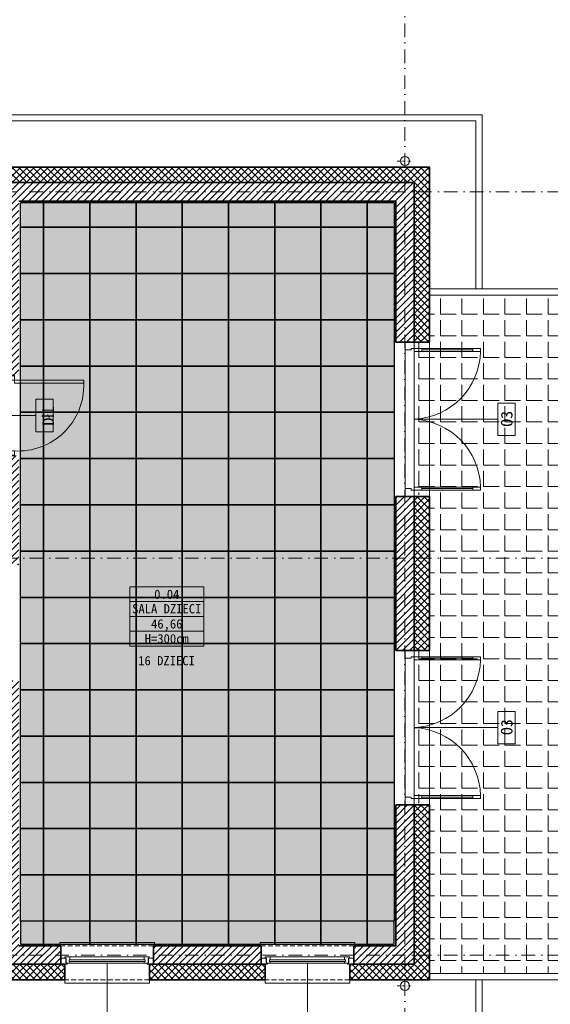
# Model space of a CAD drawing. Header units: millimetres. Extents: x -1373 to 28294, y -9636 to 187.
# Tile 33 of 133: x 5433 to 6122, y -8505 to -7228. Entities that reach past the tile are written whole.
import ezdxf
from ezdxf.enums import TextEntityAlignment as Align

# ---------------------------------------------------------------- set-up
doc = ezdxf.new("R2010")
doc.units = ezdxf.units.MM
doc.linetypes.add('HIDDEN2', pattern=[4.7625, 3.175, -1.5875])
doc.linetypes.add('Kreski i kropki', pattern=[335.138881, 176.388884, -88.194442, 0, -70.555556])
for name, color, linetype, lineweight in [('_k_krawężnik', 252, 'Continuous', 13), ('_k_kreskowanie', 250, 'Continuous', 9), ('_k_ocieplenie', 7, 'Continuous', 35), ('_k_opis', 7, 'Continuous', 13), ('_k_osie', 142, 'Kreski i kropki', 13), ('_k_rynny', 5, 'Continuous', 20), ('_k_stolarka', 7, 'Continuous', 13), ('_k_sufit', 7, 'Continuous', 25), ('_k_tabela', 7, 'Continuous', 13), ('_k_zarys', 7, 'HIDDEN2', 20), ('_k_śc_dz_nadziemie', 211, 'Continuous', 30), ('_k_ściany', 223, 'Continuous', 35)]:
    doc.layers.add(name, color=color, linetype=linetype, lineweight=lineweight)
doc.layers.add('_k_niewidoczna', color=72, linetype='Continuous', lineweight=9, plot=False)
doc.styles.add('GENERATED_STYLE_1', font='MS Gothic.ttf')
doc.styles.add('GENERATED_STYLE_2', font='MS Gothic.ttf')

# ---------------------------------------------------------------- blocks, each defined once
blk = doc.blocks.new('04_sufit')
at = {"layer": '_k_kreskowanie', "transparency": 33554534}
h = blk.add_hatch(color=7, dxfattribs=at)
h.dxf.hatch_style = 1
h.paths.add_polyline_path([(485, 0), (0, 0), (0, -962), (485, -962)])
at = {"layer": '_k_niewidoczna'}
blk.add_lwpolyline([(0, 0), (485, 0), (485, -962), (0, -962)], close=True, dxfattribs=at)
at = {"layer": '_k_sufit'}
for points in [[(0, 0), (30, 0), (30, -32), (0, -32)], [(30, 0), (90, 0), (90, -32), (30, -32)], [(90, 0), (150, 0), (150, -32), (90, -32)], [(150, 0), (210, 0), (210, -32), (150, -32)], [(210, 0), (270, 0), (270, -32), (210, -32)], [(270, 0), (330, 0), (330, -32), (270, -32)], [(330, 0), (390, 0), (390, -32), (330, -32)], [(390, 0), (450, 0), (450, -32), (390, -32)], [(450, 0), (485, 0), (485, -32), (450, -32)], [(0, -32), (30, -32), (30, -92), (0, -92)], [(30, -32), (90, -32), (90, -92), (30, -92)], [(90, -32), (150, -32), (150, -92), (90, -92)], [(150, -32), (210, -32), (210, -92), (150, -92)], [(210, -32), (270, -32), (270, -92), (210, -92)], [(270, -32), (330, -32), (330, -92), (270, -92)], [(330, -32), (390, -32), (390, -92), (330, -92)], [(390, -32), (450, -32), (450, -92), (390, -92)], [(450, -32), (485, -32), (485, -92), (450, -92)], [(0, -92), (30, -92), (30, -152), (0, -152)], [(30, -92), (90, -92), (90, -152), (30, -152)], [(90, -92), (150, -92), (150, -152), (90, -152)], [(150, -92), (210, -92), (210, -152), (150, -152)], [(210, -92), (270, -92), (270, -152), (210, -152)], [(270, -92), (330, -92), (330, -152), (270, -152)], [(330, -92), (390, -92), (390, -152), (330, -152)], [(390, -92), (450, -92), (450, -152), (390, -152)], [(450, -92), (485, -92), (485, -152), (450, -152)], [(0, -152), (30, -152), (30, -212), (0, -212)], [(30, -152), (90, -152), (90, -212), (30, -212)], [(90, -152), (150, -152), (150, -212), (90, -212)], [(150, -152), (210, -152), (210, -212), (150, -212)], [(210, -152), (270, -152), (270, -212), (210, -212)], [(270, -152), (330, -152), (330, -212), (270, -212)], [(330, -152), (390, -152), (390, -212), (330, -212)], [(390, -152), (450, -152), (450, -212), (390, -212)], [(450, -152), (485, -152), (485, -212), (450, -212)], [(0, -212), (30, -212), (30, -272), (0, -272)], [(30, -212), (90, -212), (90, -272), (30, -272)], [(90, -212), (150, -212), (150, -272), (90, -272)], [(150, -212), (210, -212), (210, -272), (150, -272)], [(210, -212), (270, -212), (270, -272), (210, -272)], [(270, -212), (330, -212), (330, -272), (270, -272)], [(330, -212), (390, -212), (390, -272), (330, -272)], [(390, -212), (450, -212), (450, -272), (390, -272)], [(450, -212), (485, -212), (485, -272), (450, -272)], [(0, -272), (30, -272), (30, -332), (0, -332)], [(30, -272), (90, -272), (90, -332), (30, -332)], [(90, -272), (150, -272), (150, -332), (90, -332)], [(150, -272), (210, -272), (210, -332), (150, -332)], [(210, -272), (270, -272), (270, -332), (210, -332)], [(270, -272), (330, -272), (330, -332), (270, -332)], [(330, -272), (390, -272), (390, -332), (330, -332)], [(390, -272), (450, -272), (450, -332), (390, -332)], [(450, -272), (485, -272), (485, -332), (450, -332)], [(0, -332), (30, -332), (30, -392), (0, -392)], [(30, -332), (90, -332), (90, -392), (30, -392)], [(90, -332), (150, -332), (150, -392), (90, -392)], [(150, -332), (210, -332), (210, -392), (150, -392)], [(210, -332), (270, -332), (270, -392), (210, -392)], [(270, -332), (330, -332), (330, -392), (270, -392)], [(330, -332), (390, -332), (390, -392), (330, -392)], [(390, -332), (450, -332), (450, -392), (390, -392)], [(450, -332), (485, -332), (485, -392), (450, -392)], [(0, -392), (30, -392), (30, -452), (0, -452)], [(30, -392), (90, -392), (90, -452), (30, -452)], [(90, -392), (150, -392), (150, -452), (90, -452)], [(150, -392), (210, -392), (210, -452), (150, -452)], [(210, -392), (270, -392), (270, -452), (210, -452)], [(270, -392), (330, -392), (330, -452), (270, -452)], [(330, -392), (390, -392), (390, -452), (330, -452)], [(390, -392), (450, -392), (450, -452), (390, -452)], [(450, -392), (485, -392), (485, -452), (450, -452)], [(0, -452), (30, -452), (30, -512), (0, -512)], [(30, -452), (90, -452), (90, -512), (30, -512)], [(90, -452), (150, -452), (150, -512), (90, -512)], [(150, -452), (210, -452), (210, -512), (150, -512)], [(210, -452), (270, -452), (270, -512), (210, -512)], [(270, -452), (330, -452), (330, -512), (270, -512)], [(330, -452), (390, -452), (390, -512), (330, -512)], [(390, -452), (450, -452), (450, -512), (390, -512)], [(450, -452), (485, -452), (485, -512), (450, -512)], [(0, -512), (30, -512), (30, -572), (0, -572)], [(30, -512), (90, -512), (90, -572), (30, -572)], [(90, -512), (150, -512), (150, -572), (90, -572)], [(150, -512), (210, -512), (210, -572), (150, -572)], [(210, -512), (270, -512), (270, -572), (210, -572)], [(270, -512), (330, -512), (330, -572), (270, -572)], [(330, -512), (390, -512), (390, -572), (330, -572)], [(390, -512), (450, -512), (450, -572), (390, -572)], [(450, -512), (485, -512), (485, -572), (450, -572)], [(0, -572), (30, -572), (30, -632), (0, -632)], [(30, -572), (90, -572), (90, -632), (30, -632)], [(90, -572), (150, -572), (150, -632), (90, -632)], [(150, -572), (210, -572), (210, -632), (150, -632)], [(210, -572), (270, -572), (270, -632), (210, -632)], [(270, -572), (330, -572), (330, -632), (270, -632)], [(330, -572), (390, -572), (390, -632), (330, -632)], [(390, -572), (450, -572), (450, -632), (390, -632)], [(450, -572), (485, -572), (485, -632), (450, -632)], [(0, -632), (30, -632), (30, -692), (0, -692)], [(30, -632), (90, -632), (90, -692), (30, -692)], [(90, -632), (150, -632), (150, -692), (90, -692)], [(150, -632), (210, -632), (210, -692), (150, -692)], [(210, -632), (270, -632), (270, -692), (210, -692)], [(270, -632), (330, -632), (330, -692), (270, -692)], [(330, -632), (390, -632), (390, -692), (330, -692)], [(390, -632), (450, -632), (450, -692), (390, -692)], [(450, -632), (485, -632), (485, -692), (450, -692)], [(0, -692), (30, -692), (30, -752), (0, -752)], [(30, -692), (90, -692), (90, -752), (30, -752)], [(90, -692), (150, -692), (150, -752), (90, -752)], [(150, -692), (210, -692), (210, -752), (150, -752)], [(210, -692), (270, -692), (270, -752), (210, -752)], [(270, -692), (330, -692), (330, -752), (270, -752)], [(330, -692), (390, -692), (390, -752), (330, -752)], [(390, -692), (450, -692), (450, -752), (390, -752)], [(450, -692), (485, -692), (485, -752), (450, -752)], [(0, -752), (30, -752), (30, -812), (0, -812)], [(30, -752), (90, -752), (90, -812), (30, -812)], [(90, -752), (150, -752), (150, -812), (90, -812)], [(150, -752), (210, -752), (210, -812), (150, -812)], [(210, -752), (270, -752), (270, -812), (210, -812)], [(270, -752), (330, -752), (330, -812), (270, -812)], [(330, -752), (390, -752), (390, -812), (330, -812)], [(390, -752), (450, -752), (450, -812), (390, -812)], [(450, -752), (485, -752), (485, -812), (450, -812)], [(0, -812), (30, -812), (30, -872), (0, -872)], [(30, -812), (90, -812), (90, -872), (30, -872)], [(90, -812), (150, -812), (150, -872), (90, -872)], [(150, -812), (210, -812), (210, -872), (150, -872)], [(210, -812), (270, -812), (270, -872), (210, -872)], [(270, -812), (330, -812), (330, -872), (270, -872)], [(330, -812), (390, -812), (390, -872), (330, -872)], [(390, -812), (450, -812), (450, -872), (390, -872)], [(450, -812), (485, -812), (485, -872), (450, -872)], [(0, -872), (30, -872), (30, -932), (0, -932)], [(30, -872), (90, -872), (90, -932), (30, -932)], [(90, -872), (150, -872), (150, -932), (90, -932)], [(150, -872), (210, -872), (210, -932), (150, -932)], [(210, -872), (270, -872), (270, -932), (210, -932)], [(270, -872), (330, -872), (330, -932), (270, -932)], [(330, -872), (390, -872), (390, -932), (330, -932)], [(390, -872), (450, -872), (450, -932), (390, -932)], [(450, -872), (485, -872), (485, -932), (450, -932)], [(0, -962), (30, -962), (30, -932), (0, -932)], [(30, -962), (90, -962), (90, -932), (30, -932)], [(90, -962), (150, -962), (150, -932), (90, -932)], [(150, -962), (210, -962), (210, -932), (150, -932)], [(210, -962), (270, -962), (270, -932), (210, -932)], [(270, -962), (330, -962), (330, -932), (270, -932)], [(330, -962), (390, -962), (390, -932), (330, -932)], [(390, -962), (450, -962), (450, -932), (390, -932)], [(450, -962), (485, -962), (485, -932), (450, -932)]]:
    blk.add_lwpolyline(points, close=True, dxfattribs=at)
blk = doc.blocks.new('D_90')
at = {"layer": '_k_niewidoczna'}
blk.add_lwpolyline([(135862.8, 36163.6), (135952.8, 36163.6)], dxfattribs=at)
at = {"layer": '_k_opis'}
blk.add_lwpolyline([(135907.8, 36163.6), (135907.8, 36123.6), (135928.8, 36123.6), (135928.8, 36101.1), (135886.8, 36101.1), (135886.8, 36123.6), (135907.8, 36123.6)], dxfattribs=at)
at = {"layer": '_k_stolarka'}
for points in [[(135855.8, 36151.6), (135855.8, 36163.6), (135862.8, 36163.6), (135862.8, 36155.6), (135861.8, 36155.6), (135861.8, 36151.6), (135855.8, 36151.6)], [(135959.8, 36151.6), (135959.8, 36163.6), (135952.8, 36163.6), (135952.8, 36155.6), (135953.8, 36155.6), (135953.8, 36151.6), (135959.8, 36151.6)]]:
    blk.add_lwpolyline(points, dxfattribs=at)
blk.add_lwpolyline([(135861.8, 36151.6), (135865.8, 36151.6), (135865.8, 36061.6), (135861.8, 36061.6)], close=True, dxfattribs=at)
blk.add_lwpolyline([(135865.8, 36061.6, 0.441517), (135953.8, 36151.6)], format="xyb", dxfattribs=at)
at = {"layer": '_k_ściany'}
for points in [[(135855.8, 36151.6), (135855.8, 36163.6)], [(135959.8, 36151.6), (135959.8, 36163.6)]]:
    blk.add_lwpolyline(points, dxfattribs=at)
blk = doc.blocks.new('metryczka_80')
at = {"layer": '_k_opis', "ltscale": 0.1}
for points in [[(-80, 0), (0, 0), (0, -64), (-80, -64)], [(-80, -16), (0, -16), (0, -48), (-80, -48)]]:
    blk.add_lwpolyline(points, close=True, dxfattribs=at)
blk.add_lwpolyline([(-80, -32), (0, -32)], dxfattribs=at)
for tag, style, flags, p in [('ATR_NR_POM', 'GENERATED_STYLE_1', 4, (-40, -13)), ('ATR_POM', 'GENERATED_STYLE_2', 4, (-40, -28.7)), ('ATR_POW', 'GENERATED_STYLE_1', 12, (-40, -45)), ('ATR_WYS', 'GENERATED_STYLE_1', 4, (-40, -61))]:
    blk.add_attdef(tag, text='', height=10, dxfattribs=dict(at, style=style, flags=flags)).set_placement(p, align=Align.CENTER)
blk = doc.blocks.new('O_120_rzut')
at = {"layer": '_k_opis'}
blk.add_lwpolyline([(-60, -22.5), (-60, -91.5), (-39, -91.5), (-39, -114), (-81, -114), (-81, -91.5), (-60, -91.5)], dxfattribs=at)
at = {"layer": '_k_stolarka'}
for points in [[(-121.5, 1.5), (-121.5, 4.5), (1.5, 4.5), (1.5, 1.5)], [(-120, -16), (-120, -24), (-112, -24), (-112, -22.5), (-113.5, -22.5), (-113.5, -16), (-120, -16)], [(-114.7, -16), (-114.7, -14.5), (-108.2, -14.5), (-108.2, -18), (-109.2, -18), (-109.2, -20.5), (-108.2, -20.5), (-108.2, -22.5), (-113.2, -22.5), (-113.2, -16), (-114.7, -16)], [(-5.2, -16), (-5.2, -14.5), (-11.8, -14.5), (-11.8, -18), (-10.7, -18), (-10.7, -20.5), (-11.8, -20.5), (-11.8, -22.5), (-6.8, -22.5), (-6.8, -16), (-5.2, -16)], [(0, -16), (0, -24), (-8, -24), (-8, -22.5), (-6.5, -22.5), (-6.5, -16), (0, -16)], [(-115, -44), (-115, -48.3), (-5, -48.3), (-5, -42)]]:
    blk.add_lwpolyline(points, dxfattribs=at)
for points in [[(-11.8, -18), (-108.2, -18), (-108.2, -14.5), (-11.8, -14.5)], [(-108.2, -22.5), (-11.8, -22.5), (-11.8, -20.5), (-108.2, -20.5)]]:
    blk.add_lwpolyline(points, close=True, dxfattribs=at)
at = {"layer": '_k_zarys', "ltscale": 2}
for points in [[(-120, 0), (0, 0)], [(-115, -44), (-5, -44)]]:
    blk.add_lwpolyline(points, dxfattribs=at)
at = {"layer": '_k_ściany'}
for points in [[(-120, 0), (-120, -24), (-115, -24), (-115, -44)], [(0, 0), (0, -24), (-5, -24), (-5, -44)]]:
    blk.add_lwpolyline(points, dxfattribs=at)
blk = doc.blocks.new('O_200_rzut')
at = {"layer": '_k_niewidoczna', "ltscale": 3}
blk.add_lwpolyline([(302.7, 127.9), (482.7, 127.9)], dxfattribs=at)
at = {"layer": '_k_stolarka', "ltscale": 2}
for points in [[(292.7, 115.9), (292.7, 127.9), (302.7, 127.9), (302.7, 119.9), (300.7, 119.9), (300.7, 115.9), (292.7, 115.9)], [(492.7, 115.9), (492.7, 127.9), (482.7, 127.9), (482.7, 119.9), (484.7, 119.9), (484.7, 115.9), (492.7, 115.9)], [(392.7, 115.9), (392.7, 7.4), (413.7, 7.4), (413.7, -15.1), (371.7, -15.1), (371.7, 7.4), (392.7, 7.4)], [(302.7, 40), (302.7, 105.9)], [(482.7, 40), (482.7, 105.9)]]:
    blk.add_lwpolyline(points, dxfattribs=at)
for points in [[(300.7, 115.9), (304.7, 115.9), (304.7, 30), (300.7, 30)], [(300.7, 105.9), (304.7, 105.9), (304.7, 115.9), (300.7, 115.9)], [(484.7, 115.9), (480.7, 115.9), (480.7, 30), (484.7, 30)], [(484.7, 105.9), (480.7, 105.9), (480.7, 115.9), (484.7, 115.9)], [(300.7, 30), (304.7, 30), (304.7, 40), (300.7, 40)], [(484.7, 30), (480.7, 30), (480.7, 40), (484.7, 40)]]:
    blk.add_lwpolyline(points, close=True, dxfattribs=at)
for centre, start, end in [((302.7, 119.9), 271.2733, 357.4527), ((482.7, 119.9), 182.5473, 268.7267)]:
    blk.add_arc(centre, 90, start, end, dxfattribs=at)
blk = doc.blocks.new('RS120')
at = {"layer": '_k_osie', "ltscale": 0.02}
for points in [[(10, 0), (-10, 0)], [(0, -10), (0, 10)]]:
    blk.add_lwpolyline(points, dxfattribs=at)
at = {"layer": '_k_rynny', "ltscale": 5}
blk.add_circle((0, 0), 6, dxfattribs=at)

msp = doc.modelspace()

# ---------------------------------------------------------------- hatches: boundary and pattern name
at = {"layer": '_k_kreskowanie', "ltscale": 2, "transparency": 33554687}
h = msp.add_hatch(dxfattribs=at)
h.set_pattern_fill('ANSI37', color=256, scale=2)
h.set_pattern_definition([(45, (1100.2866, -4281.579), (-4.490128, 4.490128), []), (135, (1100.2866, -4281.579), (-4.490128, -4.490128), [])])
h.paths.add_polyline_path([(4672.2, -8472.8), (4672.2, -8452.8), (4100.2, -8452.8), (4100.2, -8317.8), (4080.2, -8317.8), (4080.2, -8472.8)], flags=17)
h.paths.add_polyline_path([(4922.2, -8372.8), (4922.2, -8352.8), (4879.2, -8352.8), (4879.2, -8452.8), (4782.2, -8452.8), (4782.2, -8472.8), (4899.2, -8472.8), (4899.2, -8372.8)], flags=17)
h.paths.add_polyline_path([(5945.2, -7645.8), (5965.2, -7645.8), (5965.2, -7418.8), (5309.2, -7418.8), (5309.2, -7438.8), (5945.2, -7438.8)])
h.paths.add_polyline_path([(5945.2, -8045.8), (5965.2, -8045.8), (5965.2, -7845.8), (5945.2, -7845.8)])
h.paths.add_polyline_path([(5861.7, -8452.8), (5861.7, -8472.8), (5965.2, -8472.8), (5965.2, -8245.8), (5945.2, -8245.8), (5945.2, -8452.8)])
h.paths.add_polyline_path([(5601.7, -8452.8), (5601.7, -8472.8), (5751.7, -8472.8), (5751.7, -8452.8)])
h.paths.add_polyline_path([(5231.7, -8472.8), (5231.7, -8452.8), (5135.2, -8452.8), (5135.2, -8372.8), (5135.2, -8352.8), (5092.2, -8352.8), (5092.2, -8372.8), (5115.2, -8372.8), (5115.2, -8472.8)])
h.paths.add_polyline_path([(5341.7, -8452.8), (5341.7, -8472.8), (5491.7, -8472.8), (5491.7, -8452.8)])
h.paths.add_polyline_path([(4100.2, -8084.8), (4080.2, -8084.8), (4080.2, -8167.8), (4100.2, -8167.8)])
h.paths.add_polyline_path([(4100.2, -7852.2), (4080.2, -7852.2), (4080.2, -7934.8), (4100.2, -7934.8)])
h.paths.add_polyline_path([(4100.2, -7619.6), (4080.2, -7619.6), (4080.2, -7702.2), (4100.2, -7702.2)])
h.paths.add_polyline_path([(4368.8, -7438.8), (4368.8, -7418.8), (4080.2, -7418.8), (4080.2, -7515.6), (4100.2, -7515.6), (4100.2, -7438.8)])
h.paths.add_polyline_path([(4779.3, -7418.8), (4779.3, -7438.8), (5199.2, -7438.8), (5199.2, -7418.8)])
h.paths.add_polyline_path([(4669.3, -7438.8), (4669.3, -7418.8), (4478.8, -7418.8), (4478.8, -7438.8)])
h = msp.add_hatch(dxfattribs=at)
h.set_pattern_fill('ANSI31', color=256, scale=2)
h.set_pattern_definition([(45, (1100.2866, -4281.579), (-4.490128, 4.490128), [])])
h.paths.add_polyline_path([(4922.2, -8352.8), (4922.2, -8328.8), (4855.2, -8328.8), (4855.2, -8428.8), (4787.2, -8428.8), (4787.2, -8452.8), (4879.2, -8452.8), (4879.2, -8352.8)])
h.paths.add_polyline_path([(5921.2, -7645.8), (5945.2, -7645.8), (5945.2, -7438.8), (5314.2, -7438.8), (5314.2, -7462.8), (5414.2, -7462.8), (5414.2, -7688.8), (5432.2, -7688.8), (5432.2, -7462.8), (5921.2, -7462.8)])
h.paths.add_polyline_path([(5921.2, -8045.8), (5945.2, -8045.8), (5945.2, -7845.8), (5921.2, -7845.8)])
h.paths.add_polyline_path([(5866.7, -8428.8), (5866.7, -8452.8), (5945.2, -8452.8), (5945.2, -8245.8), (5921.2, -8245.8), (5921.2, -8428.8)])
h.paths.add_polyline_path([(5606.7, -8428.8), (5606.7, -8452.8), (5746.7, -8452.8), (5746.7, -8428.8)])
h.paths.add_polyline_path([(5346.7, -8428.8), (5346.7, -8452.8), (5486.7, -8452.8), (5486.7, -8428.8), (5432.2, -8428.8), (5432.2, -8084.8), (5414.2, -8084.8), (5414.2, -8428.8)])
h.paths.add_polyline_path([(5226.7, -8452.8), (5226.7, -8428.8), (5159.2, -8428.8), (5159.2, -8352.8), (5159.2, -8328.8), (5092.2, -8328.8), (5092.2, -8352.8), (5135.2, -8352.8), (5135.2, -8452.8)])
h.paths.add_polyline_path([(4100.2, -8162.8), (4124.2, -8162.8), (4124.2, -8084.8), (4100.2, -8084.8)])
h.paths.add_polyline_path([(4124.2, -8322.8), (4100.2, -8322.8), (4100.2, -8452.8), (4667.2, -8452.8), (4667.2, -8428.8), (4124.2, -8428.8)])
h.paths.add_polyline_path([(4124.2, -7619.6), (4100.2, -7619.6), (4100.2, -7697.2), (4124.2, -7697.2)])
h.paths.add_polyline_path([(4363.8, -7462.8), (4363.8, -7438.8), (4100.2, -7438.8), (4100.2, -7515.6), (4124.2, -7515.6), (4124.2, -7462.8)])
h.paths.add_polyline_path([(4664.3, -7462.8), (4664.3, -7438.8), (4483.8, -7438.8), (4483.8, -7462.8)])
h.paths.add_polyline_path([(4784.3, -7438.8), (4784.3, -7462.8), (5194.2, -7462.8), (5194.2, -7438.8)])
h.paths.add_polyline_path([(4192.2, -7934.8), (4192.2, -7916.8), (4124.2, -7916.8), (4124.2, -7857.2), (4100.2, -7857.2), (4100.2, -7934.8)])
h.paths.add_polyline_path([(4296.2, -7916.8), (4296.2, -7934.8), (4380.6, -7934.8), (4380.6, -7916.8)])
h.paths.add_polyline_path([(4598.3, -7934.8), (4598.3, -7916.8), (4484.6, -7916.8), (4484.6, -7934.8)])
h.paths.add_polyline_path([(4832.3, -7934.8), (4832.3, -7916.8), (4702.3, -7916.8), (4702.3, -7934.8)])
h.paths.add_polyline_path([(5197.2, -7916.8), (5197.2, -7934.8), (5432.2, -7934.8), (5432.2, -7792.8), (5414.2, -7792.8), (5414.2, -7916.8)])
h.paths.add_polyline_path([(5105.2, -7934.8), (5105.2, -7916.8), (4936.3, -7916.8), (4936.3, -7934.8)])
at = {"layer": '_k_kreskowanie'}
h = msp.add_hatch(dxfattribs=at)
h.set_pattern_fill('ANGLE', color=256, scale=4)
h.set_pattern_definition([(0, (0, -3390.704), (0, 27.94), [20.32, -7.62]), (90, (0, -3390.704), (-27.94, 2e-15), [20.32, -7.62])])
h.paths.add_polyline_path([(6285.2, -7584.8), (5965.2, -7584.8), (5965.2, -7643.8), (5945.2, -7643.8), (5945.2, -7843.8), (5965.2, -7843.8), (5965.2, -8043.8), (5945.2, -8043.8), (5945.2, -8243.8), (5965.2, -8243.8), (5965.2, -8464.8), (6285.2, -8464.8)])

# ---------------------------------------------------------------- linework, layer by layer
at = {"layer": '_k_krawężnik'}
for points in [[(6033.2, -7576.8), (6033.2, -7350.8), (4012.2, -7350.8), (4012.2, -7477.8)], [(6025.2, -7576.8), (6025.2, -7358.8), (4020.2, -7358.8), (4020.2, -7477.8)], [(5965.2, -8043.8), (5965.2, -8464.8), (6285.2, -8464.8), (6285.2, -7584.8), (5965.2, -7584.8), (5965.2, -8043.8)], [(5223.2, -8532.8), (6025.2, -8532.8), (6025.2, -8472.8)], [(5223.2, -8540.8), (6033.2, -8540.8), (6033.2, -8472.8)]]:
    msp.add_lwpolyline(points, dxfattribs=at)
msp.add_lwpolyline([(5965.2, -8472.8), (6293.2, -8472.8), (6293.2, -7576.8), (5965.2, -7576.8)], close=True, dxfattribs=at)
at = {"layer": '_k_niewidoczna'}
msp.add_lwpolyline([(5434.2, -7464.8), (5919.2, -7464.8), (5919.2, -8426.8), (5434.2, -8426.8)], close=True, dxfattribs=at)
at = {"layer": '_k_ocieplenie'}
for points in [[(5965.2, -7645.8), (5965.2, -7418.8), (5309.2, -7418.8)], [(5945.2, -7645.8), (5965.2, -7645.8)], [(5945.2, -7845.8), (5965.2, -7845.8)], [(5965.2, -8045.8), (5965.2, -7845.8)], [(5945.2, -8045.8), (5965.2, -8045.8)], [(5861.7, -8472.8), (5965.2, -8472.8), (5965.2, -8245.8)], [(5945.2, -8245.8), (5965.2, -8245.8)], [(5341.7, -8472.8), (5491.7, -8472.8)], [(5601.7, -8472.8), (5751.7, -8472.8)], [(5746.7, -8472.8), (5751.7, -8472.8)]]:
    msp.add_lwpolyline(points, dxfattribs=at)
at = {"layer": '_k_osie', "ltscale": 0.1}
for points in [[(5933.2, -8762.8), (5933.2, -7183.8)], [(3765.2, -7450.8), (6365.2, -7450.8)], [(3765.2, -7925.8), (6365.2, -7925.8)], [(3765.2, -8440.8), (6365.2, -8440.8)]]:
    msp.add_lwpolyline(points, dxfattribs=at)
at = {"layer": '_k_stolarka'}
for points in [[(5945.2, -7845.8), (5945.2, -7645.8), (5965.2, -7645.8)], [(5945.2, -8245.8), (5945.2, -8045.8)]]:
    msp.add_lwpolyline(points, dxfattribs=at)
at = {"layer": '_k_ściany'}
for points in [[(5945.2, -7645.8), (5945.2, -7438.8), (5309.2, -7438.8)], [(5921.2, -7645.8), (5921.2, -7462.8), (5432.2, -7462.8)], [(5945.2, -7645.8), (5921.2, -7645.8)], [(5921.2, -8045.8), (5921.2, -7845.8)], [(5921.2, -7845.8), (5945.2, -7845.8)], [(5945.2, -8045.8), (5945.2, -7845.8)], [(5921.2, -8045.8), (5945.2, -8045.8)], [(5861.7, -8452.8), (5945.2, -8452.8), (5945.2, -8245.8)], [(5866.7, -8428.8), (5921.2, -8428.8), (5921.2, -8245.8)], [(5921.2, -8245.8), (5945.2, -8245.8)], [(5432.2, -8428.8), (5486.7, -8428.8)], [(5606.7, -8428.8), (5746.7, -8428.8)], [(5341.7, -8452.8), (5486.7, -8452.8)], [(5601.7, -8452.8), (5751.7, -8452.8)]]:
    msp.add_lwpolyline(points, dxfattribs=at)

# ---------------------------------------------------------------- block references
at = {"layer": '_k_osie', "rotation": 180}
msp.add_blockref('RS120', (5933.2, -7410.8), dxfattribs=at)
at = {"layer": '_k_osie', "xscale": -1}
msp.add_blockref('RS120', (5933.2, -8480.8), dxfattribs=at)
at = {"layer": '_k_sufit'}
msp.add_blockref('04_sufit', (5434.2, -7464.8), dxfattribs=at)
at = {"layer": '_k_tabela', "ltscale": 0.1}
ref = msp.add_blockref('metryczka_80', (5672.1, -7963.2), dxfattribs=dict(at, xscale=1.2, yscale=1.2, zscale=1.2))
ref.add_attrib('ATR_POW', '46,66', dxfattribs={"layer": '_k_opis', "ltscale": 0.1, "height": 12, "style": 'GENERATED_STYLE_1'}).set_placement((5624.1, -8017.2), align=Align.CENTER)
ref.add_attrib('ATR_NR_POM', '0.04', dxfattribs={"layer": '_k_opis', "ltscale": 0.1, "height": 12, "style": 'GENERATED_STYLE_1'}).set_placement((5624.1, -7978.8), align=Align.CENTER)
ref.add_attrib('ATR_POM', 'SALA DZIECI', dxfattribs={"layer": '_k_opis', "ltscale": 0.1, "height": 12, "style": 'GENERATED_STYLE_2'}).set_placement((5624.1, -7997.6), align=Align.CENTER)
ref.add_attrib('ATR_WYS', 'H=300cm', dxfattribs={"layer": '_k_opis', "ltscale": 0.1, "height": 12, "style": 'GENERATED_STYLE_1'}).set_placement((5624.1, -8036.4), align=Align.CENTER)
at = {"layer": '_k_śc_dz_nadziemie', "xscale": -1}
for p in [(5486.7, -8428.8), (5746.7, -8428.8)]:
    msp.add_blockref('O_120_rzut', p, dxfattribs=at)
at = {"layer": '_k_ściany', "xscale": -1, "rotation": 90}
for p in [(6061.2, -7353.1), (6061.2, -7753.1)]:
    msp.add_blockref('O_200_rzut', p, dxfattribs=at)
at = {"layer": '_k_ściany', "ltscale": 2, "xscale": -1, "rotation": 90}
msp.add_blockref('D_90', (41577.9, 128166.9), dxfattribs=at)

# ---------------------------------------------------------------- texts
at = {"layer": '_k_opis', "char_height": 15, "width": 29.311, "style": 'GENERATED_STYLE_1'}
for s, insert, attachment_point, rotation in [('{\\fMS Gothic|b1|i0|c128|p49;D\\fMS Gothic|b1|i0|c238|p49;ł1}', (5477.7, -7741.5), 8, 90.1714), ('{\\fMS Gothic|b1|i0|c128|p49;O\\fMS Gothic|b1|i0|c238|p49;3}', (6057.8, -7745.2), 2, 90), ('{\\fMS Gothic|b1|i0|c128|p49;O\\fMS Gothic|b1|i0|c238|p49;3}', (6057.8, -8145.2), 2, 90)]:
    msp.add_mtext(s, dxfattribs=dict(at, insert=insert, attachment_point=attachment_point, rotation=rotation))
at = {"layer": '_k_opis', "insert": (5623.8, -8065.1), "char_height": 12, "width": 6.562500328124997e-15, "attachment_point": 8, "style": 'GENERATED_STYLE_1'}
msp.add_mtext('16 DZIECI', dxfattribs=at)

doc.saveas('drawing.dxf')
